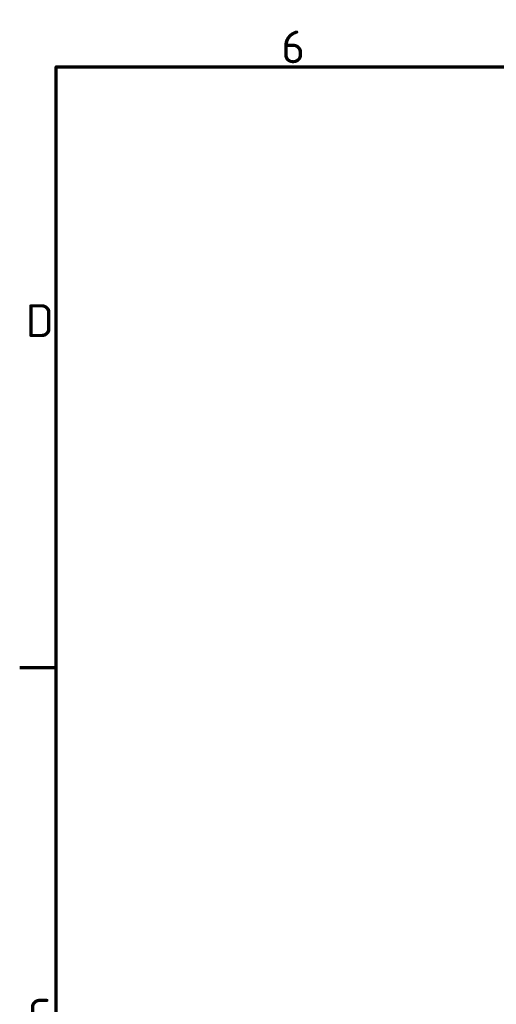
# Model space of a CAD drawing. Header units: millimetres. Extents: x 0 to 840, y 0 to 594.
# Tile 3 of 46: x 12 to 114, y 374 to 584. Entities that reach past the tile are written whole.
import ezdxf

# ---------------------------------------------------------------- set-up
doc = ezdxf.new("R2010")
doc.units = ezdxf.units.MM
doc.header["$LTSCALE"] = 2
doc.layers.add('Rahmen (ISO)', color=7, linetype='Continuous', lineweight=70)
doc.styles.add('Notiztext (DIN)', font='isocpeur.ttf')

# ---------------------------------------------------------------- blocks, each defined once
blk = doc.blocks.new('Ränder Standardrahmen')
at = {"layer": 'Rahmen (ISO)'}
blk.add_line((10, 222.75), (6.1, 222.75), dxfattribs=at)
at = {"layer": 'Rahmen (ISO)', "flags": 128}
blk.add_lwpolyline([(10, 10), (10, 287), (410, 287), (410, 10), (10, 10)], dxfattribs=at)
at = {"layer": 'Rahmen (ISO)', "char_height": 3.5, "attachment_point": 7, "style": 'Notiztext (DIN)'}
for s, insert in [('6', (34.08, 287.4)), ('D', (6.75, 258.13)), ('C', (6.93, 183.88))]:
    blk.add_mtext(s, dxfattribs=dict(at, insert=insert))

msp = doc.modelspace()

# ---------------------------------------------------------------- block references
at = {"xscale": 2, "yscale": 2, "zscale": 2}
msp.add_blockref('Ränder Standardrahmen', (0, 0), dxfattribs=at)

doc.saveas('drawing.dxf')
